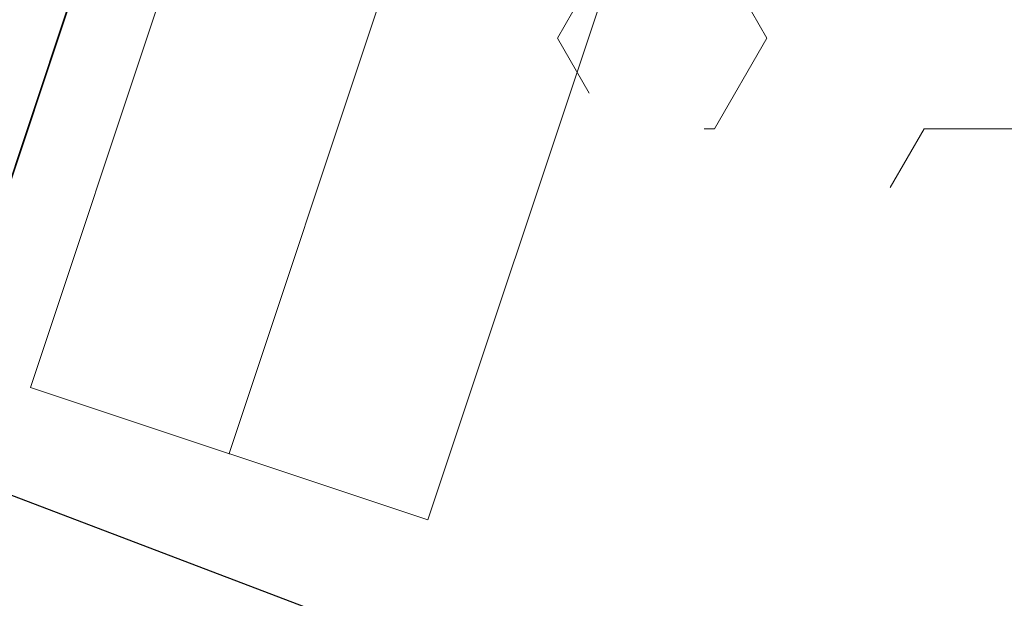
# Model space of a CAD drawing. Header units: metres. Extents: x 6599594 to 6600699, y 5687867 to 5691114.
# Tile 199 of 256: x 6599963.682 to 6599964.857, y 5688883.972 to 5688884.663. Entities that reach past the tile are written whole.
import ezdxf
from ezdxf import colors
from ezdxf.entities.mleader import LeaderData, LeaderLine
from ezdxf.math import Vec2, Vec3

# ---------------------------------------------------------------- set-up
doc = ezdxf.new("R2010")
doc.units = ezdxf.units.M
doc.header["$MEASUREMENT"] = 0
for name, pattern in [('1', [0]), ('GUK', [2, 1.5, -0.5]), ('GUZ', [1, 0.5, -0.5])]:
    doc.linetypes.add(name, pattern=pattern)
doc.layers.get('0').update_dxf_attribs({"color": 253, "linetype": 'CONTINUOUS', "lineweight": 13})
for name, color, linetype, lineweight in [('_kolor chodnik', 50, '1', 5), ('_kolor jezdnia', 4, '1', 0), ('_kolor pobocze', 211, '1', 5), ('_kolor umocn', 7, '1', 5), ('_kolor zjazdy kostka', 7, '1', 5), ('_kolor ścieżka @ 1', 10, '1', 0), ('_opis', 7, 'CONTINUOUS', 25), ('Dzialki', 130, '1', 30), ('Kontury', 252, 'GUK', 9), ('OT_Budowle', 7, 'CONTINUOUS', 0), ('Uzytki', 252, 'GUZ', 9)]:
    doc.layers.add(name, color=color, linetype=linetype, lineweight=lineweight)
doc.styles.get("Standard").update_dxf_attribs({"font": 'ARIALN.TTF', "width": 0.75, "height": 1.199999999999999})
doc.linetypes.add('L_0_29_SHX', pattern='A,0,-0.25,-0.5,-0.5,-0.5,-0.5,-0.5,-0.5,-0.5,-0.5,[7,Mapa Kielchinów 07-08-2022.shx,S=0.05,R=0,X=0,Y=0],-0.5,[8,Mapa Kielchinów 07-08-2022.shx,S=0.05,R=0,X=0,Y=0],-0.25', length=5)
pattern_1 = [(45, (0, 0), (-0.1414213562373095, 0.1414213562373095), []), (135, (0, 0), (-0.1414213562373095, -0.1414213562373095), [])]

# ---------------------------------------------------------------- blocks, each defined once
blk = doc.blocks.new('_Dot')
at = {"color": 0, "linetype": 'ByBlock', "lineweight": -2}
blk.add_line((-0.5, 0), (-1, 0), dxfattribs=at)
at = {"color": 0, "linetype": 'ByBlock', "const_width": 0.5}
blk.add_lwpolyline([(-0.25, 0, 1), (0.25, 0, 1)], format="xyb", close=True, dxfattribs=at)
blk = doc.blocks.new('L_0_29_2')
at = {"color": 0, "linetype": 'Continuous', "lineweight": 13, "flags": 128}
blk.add_lwpolyline([(0, 0.5), (0, -0.5)], dxfattribs=at)

msp = doc.modelspace()

# ---------------------------------------------------------------- hatches: boundary and pattern name
at = {"layer": '_kolor chodnik'}
h = msp.add_hatch(dxfattribs=at)
h.set_pattern_fill('ANSI37', color=256, scale=1.6)
h.set_pattern_definition(pattern_1)
h.paths.add_polyline_path([(6599849.938171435, 5688542.085872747), (6599852.232147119, 5688548.938742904), (6599853.573135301, 5688548.489851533), (6599853.827082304, 5688549.248475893), (6599851.793849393, 5688549.929093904), (6599849.895278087, 5688548.982823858), (6599847.823506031, 5688542.793750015)])
edge = h.paths.add_edge_path()
edge.add_line((6600018.106075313, 5689087.454911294), (6600022.42781917, 5689091.229234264))
edge.add_line((6600022.42781917, 5689091.229234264), (6600020.233254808, 5689093.742094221))
edge.add_line((6600020.233254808, 5689093.742094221), (6600017.159471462, 5689091.057656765))
edge.add_arc((6600023.275194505, 5689085.385140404), 8.34143334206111, 137.1531558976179, 148.8016577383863)
edge.add_line((6600016.140105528, 5689089.706021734), (6600018.106075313, 5689087.454911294))
h.paths.add_polyline_path([(6600038.501784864, 5689187.59229436), (6600037.906968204, 5689187.700586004), (6600037.638296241, 5689186.224843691), (6600038.240083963, 5689186.115282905)])
h.paths.add_polyline_path([(6600069.098302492, 5689360.276020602), (6600068.321239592, 5689360.413462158), (6600068.064048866, 5689358.936495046), (6600068.836639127, 5689358.799546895)])
h.paths.add_polyline_path([(6600082.393785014, 5689362.950258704), (6600082.941124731, 5689366.103121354), (6600081.481377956, 5689366.361351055), (6600080.923159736, 5689363.210828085)])
h.paths.add_polyline_path([(6600074.022236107, 5689388.065861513), (6600072.983907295, 5689388.249860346), (6600072.723374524, 5689386.772538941), (6600073.760538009, 5689386.588865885)])
h.paths.add_polyline_path([(6600105.602402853, 5689486.45426531), (6600106.738797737, 5689489.760539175), (6600105.28818975, 5689490.281952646), (6600104.132785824, 5689486.965912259)])
h.paths.add_polyline_path([(6600132.519778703, 5689678.737346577), (6600131.636986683, 5689678.922259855), (6600131.330470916, 5689677.453953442), (6600132.212256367, 5689677.269208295)])
h.paths.add_polyline_path([(6600156.649397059, 5689798.7449027), (6600156.48800471, 5689797.95886096), (6600157.450195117, 5689797.757316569), (6600157.615023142, 5689798.542205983)])
h.paths.add_polyline_path([(6600189.055358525, 5689948.643107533), (6600187.902868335, 5689948.884512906), (6600187.600024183, 5689947.417400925), (6600188.748131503, 5689947.176379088)])
edge = h.paths.add_edge_path()
edge.add_line((6600204.459383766, 5690032.969035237), (6600204.153258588, 5690031.227801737))
edge.add_arc((6600202.328347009, 5690027.299936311), 4.331100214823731, 41.853001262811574, 65.08011546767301, ccw=False)
edge.add_arc((6600032.903931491, 5690051.979071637), 174.020003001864, 352.8070218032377, 353.495463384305)
edge.add_arc((6600202.372679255, 5690027.343587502), 5.999999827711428, 55.12102442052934, 69.64815978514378)
edge = h.paths.add_edge_path()
edge.add_line((6600205.046027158, 5690040.265402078), (6600204.972740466, 5690038.483452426))
edge.add_arc((6600203.986269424, 5690044.401803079), 5.999999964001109, 279.4630688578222, 294.9140560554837)
edge.add_line((6600206.513819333, 5690038.960158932), (6600206.607027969, 5690041.030672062))
edge.add_arc((6600203.986269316, 5690044.401803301), 4.270000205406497, 284.3702444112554, 307.86193139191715, ccw=False)
edge = h.paths.add_edge_path()
edge.add_arc((6600203.547470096, 5690044.558759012), 6.446878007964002, 324.43500910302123, 356.20133685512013, ccw=False)
edge.add_arc((6600203.986269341, 5690044.401803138), 6.000000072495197, 323.2169970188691, 357.4193489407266)
h.paths.add_polyline_path([(6600208.910055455, 5690121.713696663), (6600208.146285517, 5690121.748120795), (6600207.125602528, 5690121.794124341), (6600209.971605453, 5690121.665851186)])
edge = h.paths.add_edge_path()
edge.add_line((6600238.769818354, 5690481.648294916), (6600240.338176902, 5690490.87374652))
edge.add_line((6600240.338176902, 5690490.87374652), (6600241.251295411, 5690510.829461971))
edge.add_line((6600241.251295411, 5690510.829461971), (6600239.524022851, 5690510.928942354))
edge.add_line((6600239.524022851, 5690510.928942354), (6600238.633343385, 5690491.167757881))
edge.add_line((6600238.633343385, 5690491.167757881), (6600234.579716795, 5690467.661262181))
edge.add_line((6600234.579716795, 5690467.661262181), (6600234.449796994, 5690464.966873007))
edge.add_arc((6600242.443669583, 5690464.607462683), 8.001948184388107, 177.4256737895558, 268.2543056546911)
edge.add_line((6600242.199903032, 5690456.609228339), (6600242.216657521, 5690457.359274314))
edge.add_line((6600242.216657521, 5690457.359274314), (6600242.305257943, 5690458.836738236))
edge.add_arc((6600242.444504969, 5690464.607952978), 5.772894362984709, 177.0298084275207, 268.6178439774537, ccw=False)
edge.add_line((6600236.679365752, 5690464.907083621), (6600236.951876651, 5690470.95443634))
edge.add_line((6600236.951876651, 5690470.95443634), (6600238.15078669, 5690478.210832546))
edge.add_line((6600238.15078669, 5690478.210832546), (6600238.769818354, 5690481.648294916))
h.paths.add_polyline_path([(6600238.769818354, 5690481.648294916), (6600238.15078669, 5690478.210832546), (6600239.670056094, 5690477.930590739), (6600240.266710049, 5690481.376366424)])
edge = h.paths.add_edge_path()
edge.add_line((6600223.366500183, 5690460.339976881), (6600223.278629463, 5690457.997544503))
edge.add_arc((6600220.967166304, 5690465.656339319), 7.999999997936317, 286.7940807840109, 300.2738222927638)
edge.add_line((6600225.000231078, 5690458.747331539), (6600225.240084, 5690461.623695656))
edge.add_arc((6600221.105749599, 5690465.648640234), 5.76999998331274, 293.06724424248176, 315.7681070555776, ccw=False)
edge = h.paths.add_edge_path()
edge.add_arc((6600220.025145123, 5690444.676291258), 5.770000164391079, 37.996647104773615, 59.94382588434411, ccw=False)
edge.add_line((6600224.572175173, 5690448.22839199), (6600224.817793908, 5690451.081798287))
edge.add_arc((6600220.025145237, 5690444.676291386), 7.999999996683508, 53.19588653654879, 68.15166733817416)
edge.add_line((6600223.00235276, 5690452.101669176), (6600222.91504296, 5690449.670427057))
edge = h.paths.add_edge_path()
edge.add_arc((6600221.105749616, 5690465.648640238), 7.999999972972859, 328.0222308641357, 357.0132597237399)
edge.add_line((6600229.094882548, 5690465.23180147), (6600229.218816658, 5690467.593604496))
edge.add_line((6600229.218816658, 5690467.593604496), (6600228.218919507, 5690467.645774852))
edge.add_line((6600228.218919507, 5690467.645774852), (6600227.891778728, 5690461.411918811))
h.paths.add_polyline_path([(6600200.980142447, 5690012.236744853), (6600202.317278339, 5690011.956662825), (6600202.522293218, 5690012.935421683), (6600201.182321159, 5690013.216097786)])
h.paths.add_polyline_path([(6600196.457878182, 5689983.98337835), (6600195.202332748, 5689984.246370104), (6600194.899091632, 5689982.777335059), (6600196.150355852, 5689982.515240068)])
edge = h.paths.add_edge_path()
edge.add_line((6600112.305909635, 5689517.991018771), (6600112.691041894, 5689519.807934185))
edge.add_line((6600112.691041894, 5689519.807934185), (6600113.245521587, 5689522.423769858))
edge.add_line((6600113.245521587, 5689522.423769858), (6600111.553124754, 5689522.782507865))
edge.add_line((6600111.553124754, 5689522.782507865), (6600107.405864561, 5689503.21722655))
edge.add_line((6600107.405864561, 5689503.21722655), (6600099.494506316, 5689480.361667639))
edge.add_line((6600099.494506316, 5689480.361667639), (6600099.182814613, 5689478.891218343))
edge.add_arc((6600107.008997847, 5689477.232359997), 8.000059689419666, 168.0325629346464, 257.7529108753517)
edge.add_line((6600105.311960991, 5689469.414366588), (6600105.784990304, 5689471.593619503))
edge.add_arc((6600107.008927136, 5689477.232314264), 5.769999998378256, 168.0321375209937, 257.7533362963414, ccw=False)
edge.add_line((6600101.364343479, 5689478.42879883), (6600101.647245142, 5689479.76342708))
edge.add_line((6600101.647245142, 5689479.76342708), (6600104.132785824, 5689486.965912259))
edge.add_line((6600104.132785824, 5689486.965912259), (6600105.28818975, 5689490.281952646))
edge.add_line((6600105.28818975, 5689490.281952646), (6600108.240043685, 5689498.809726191))
edge.add_line((6600108.240043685, 5689498.809726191), (6600112.305909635, 5689517.991018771))
h.paths.add_polyline_path([(6600136.009573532, 5689645.499114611), (6600138.333647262, 5689645.012304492), (6600138.661671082, 5689646.578318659), (6600134.869459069, 5689647.372651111)])
at = {"layer": '_kolor jezdnia'}
h = msp.add_hatch(dxfattribs=at)
h.set_pattern_fill('ANSI37', color=4, scale=3.5)
h.set_pattern_definition([(45, (0, 0), (-0.3093592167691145, 0.3093592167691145), []), (135, (0, 0), (-0.3093592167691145, -0.3093592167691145), [])])
edge = h.paths.add_edge_path()
edge.add_line((6599833.066047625, 5688539.933393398), (6599850.649511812, 5688527.983462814))
edge.add_arc((6599857.337592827, 5688536.653968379), 10.95025544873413, 169.5012687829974, 232.3548431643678, ccw=False)
edge.add_arc((6599858.085851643, 5688536.618142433), 11.69295282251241, 162.2507788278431, 169.9967502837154, ccw=False)
edge.add_line((6599846.949484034, 5688540.182754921), (6599847.823506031, 5688542.793750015))
edge.add_line((6599847.823506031, 5688542.793750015), (6599849.895278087, 5688548.982823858))
edge.add_line((6599849.895278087, 5688548.982823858), (6599852.434748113, 5688556.56906746))
edge.add_line((6599852.434748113, 5688556.56906746), (6599928.48625871, 5688783.760284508))
edge.add_line((6599928.48625871, 5688783.760284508), (6599931.025728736, 5688791.34652811))
edge.add_line((6599931.025728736, 5688791.34652811), (6599996.657773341, 5688987.411326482))
edge.add_line((6599996.657773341, 5688987.411326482), (6599999.197243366, 5688994.997570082))
edge.add_line((6599999.197243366, 5688994.997570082), (6600021.930100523, 5689062.908193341))
edge.add_line((6600021.930100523, 5689062.908193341), (6600017.620224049, 5689067.371531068))
edge.add_line((6600017.620224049, 5689067.371531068), (6600016.714558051, 5689064.654078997))
edge.add_line((6600016.714558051, 5689064.654078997), (6600012.423620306, 5689051.835617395))
edge.add_line((6600012.423620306, 5689051.835617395), (6600009.884150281, 5689044.249373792))
edge.add_line((6600009.884150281, 5689044.249373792), (6599977.53516164, 5688947.612159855))
edge.add_line((6599977.53516164, 5688947.612159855), (6599974.995691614, 5688940.025916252))
edge.add_line((6599974.995691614, 5688940.025916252), (6599942.096912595, 5688841.746295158))
edge.add_line((6599942.096912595, 5688841.746295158), (6599939.557442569, 5688834.160051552))
edge.add_line((6599939.557442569, 5688834.160051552), (6599882.679288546, 5688664.246042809))
edge.add_line((6599882.679288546, 5688664.246042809), (6599880.139818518, 5688656.659799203))
edge.add_line((6599880.139818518, 5688656.659799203), (6599852.46454386, 5688573.984527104))
edge.add_line((6599852.46454386, 5688573.984527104), (6599842.470137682, 5688544.127903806))
edge.add_arc((6599835.706422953, 5688546.652910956), 7.219660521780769, 248.5480913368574, 339.52856074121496, ccw=False)
h.paths.add_polyline_path([(6600044.653202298, 5689172.271628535), (6600046.276244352, 5689181.431901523), (6600047.759199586, 5689189.801539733), (6600051.0603021, 5689208.432603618), (6600052.368792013, 5689215.817578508), (6600054.808584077, 5689229.587499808), (6600056.11707399, 5689236.972474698), (6600057.346666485, 5689243.912161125), (6600058.655146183, 5689251.297078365), (6600058.831439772, 5689252.292060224), (6600060.098987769, 5689259.445963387), (6600060.139929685, 5689259.677035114), (6600061.407468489, 5689266.830886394), (6600072.329030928, 5689328.470998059), (6600073.637511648, 5689335.855921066), (6600077.337304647, 5689356.73715072), (6600078.820259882, 5689365.106788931), (6600081.142794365, 5689378.214921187), (6600082.538516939, 5689386.092227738), (6600095.187867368, 5689457.483787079), (6600091.082877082, 5689465.8405575), (6600089.043088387, 5689454.328211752), (6600087.870641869, 5689447.711051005), (6600087.560133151, 5689445.958573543), (6600086.562151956, 5689440.326076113), (6600082.433200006, 5689417.022719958), (6600080.95024477, 5689408.65308175), (6600077.202698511, 5689387.502337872), (6600075.719743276, 5689379.132699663), (6600073.469199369, 5689366.430874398), (6600071.986244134, 5689358.061236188), (6600069.98686466, 5689346.776955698), (6600068.591142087, 5689338.899649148), (6600065.559290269, 5689321.78820693), (6600064.163567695, 5689313.910900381), (6600059.719426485, 5689288.828650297), (6600058.323703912, 5689280.951343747), (6600057.563846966, 5689276.662793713), (6600056.168124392, 5689268.785487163), (6600054.804920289, 5689261.091711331), (6600053.409197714, 5689253.21440478), (6600053.264817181, 5689252.399536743), (6600051.869094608, 5689244.522230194), (6600051.183555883, 5689240.653124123), (6600049.787833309, 5689232.775817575), (6600046.593849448, 5689214.749319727), (6600045.198126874, 5689206.872013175), (6600044.41754409, 5689202.466488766), (6600042.934588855, 5689194.096850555), (6600036.429952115, 5689157.38538759), (6600034.946996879, 5689149.01574938), (6600030.579776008, 5689124.367629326), (6600027.529365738, 5689107.151445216), (6600024.895072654, 5689094.014582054), (6600030.583685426, 5689094.264316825), (6600032.945013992, 5689106.191885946), (6600043.170247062, 5689163.901990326)])
edge = h.paths.add_edge_path()
edge.add_line((6600111.106812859, 5689535.144351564), (6600111.256844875, 5689535.85214863))
edge.add_line((6600111.256844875, 5689535.85214863), (6600112.915748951, 5689543.678261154))
edge.add_line((6600112.915748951, 5689543.678261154), (6600117.304772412, 5689564.384094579))
edge.add_line((6600117.304772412, 5689564.384094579), (6600119.067357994, 5689572.699339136))
edge.add_line((6600119.067357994, 5689572.699339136), (6600120.087667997, 5689577.512794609))
edge.add_line((6600120.087667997, 5689577.512794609), (6600121.642890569, 5689584.849775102))
edge.add_line((6600121.642890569, 5689584.849775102), (6600128.436769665, 5689616.900852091))
edge.add_line((6600128.436769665, 5689616.900852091), (6600129.991992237, 5689624.237832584))
edge.add_line((6600129.991992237, 5689624.237832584), (6600132.660554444, 5689636.827148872))
edge.add_line((6600132.660554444, 5689636.827148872), (6600133.208838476, 5689639.444704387))
edge.add_line((6600133.208838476, 5689639.444704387), (6600134.848957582, 5689647.274775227))
edge.add_line((6600134.848957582, 5689647.274775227), (6600138.97649476, 5689666.979995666))
edge.add_line((6600138.97649476, 5689666.979995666), (6600140.51410642, 5689674.320687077))
edge.add_line((6600140.51410642, 5689674.320687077), (6600145.209128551, 5689696.735129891))
edge.add_line((6600145.209128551, 5689696.735129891), (6600146.746740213, 5689704.075821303))
edge.add_line((6600146.746740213, 5689704.075821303), (6600151.462308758, 5689726.588354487))
edge.add_line((6600151.462308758, 5689726.588354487), (6600152.999920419, 5689733.929045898))
edge.add_line((6600152.999920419, 5689733.929045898), (6600155.244070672, 5689744.642813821))
edge.add_line((6600155.244070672, 5689744.642813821), (6600156.781682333, 5689751.983505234))
edge.add_line((6600156.781682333, 5689751.983505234), (6600161.635515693, 5689775.156126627))
edge.add_line((6600161.635515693, 5689775.156126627), (6600163.378142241, 5689783.475576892))
edge.add_line((6600163.378142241, 5689783.475576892), (6600163.850769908, 5689785.731942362))
edge.add_line((6600163.850769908, 5689785.731942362), (6600167.028500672, 5689800.902704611))
edge.add_line((6600167.028500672, 5689800.902704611), (6600179.49088801, 5689860.399222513))
edge.add_line((6600179.49088801, 5689860.399222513), (6600181.233514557, 5689868.718672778))
edge.add_line((6600181.233514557, 5689868.718672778), (6600181.84713393, 5689871.648144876))
edge.add_line((6600181.84713393, 5689871.648144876), (6600183.384745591, 5689878.988836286))
edge.add_line((6600183.384745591, 5689878.988836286), (6600184.935818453, 5689886.393792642))
edge.add_line((6600184.935818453, 5689886.393792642), (6600186.575937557, 5689894.223863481))
edge.add_line((6600186.575937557, 5689894.223863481), (6600194.05133812, 5689929.912074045))
edge.add_line((6600194.05133812, 5689929.912074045), (6600195.691457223, 5689937.742144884))
edge.add_line((6600195.691457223, 5689937.742144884), (6600202.915799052, 5689972.231779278))
edge.add_line((6600202.915799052, 5689972.231779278), (6600204.555918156, 5689980.061850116))
edge.add_line((6600204.555918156, 5689980.061850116), (6600206.062781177, 5689987.255744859))
edge.add_line((6600206.062781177, 5689987.255744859), (6600207.702900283, 5689995.085815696))
edge.add_line((6600207.702900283, 5689995.085815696), (6600210.232559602, 5690007.162628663))
edge.add_line((6600210.232559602, 5690007.162628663), (6600211.694938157, 5690014.144150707))
edge.add_arc((6600028.177652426, 5690052.584442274), 187.5000004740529, 348.1696294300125, 357.4195276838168)
edge.add_line((6600215.487522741, 5690044.142720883), (6600208.310270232, 5690026.480446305))
edge.add_arc((6600032.903933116, 5690051.97907145), 177.2500013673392, 348.1696294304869, 351.7289130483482, ccw=False)
edge.add_line((6600206.38894146, 5690015.640182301), (6600205.966941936, 5690013.625519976))
edge.add_line((6600205.966941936, 5690013.625519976), (6600204.326822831, 5690005.795449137))
edge.add_line((6600204.326822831, 5690005.795449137), (6600197.076961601, 5689971.183982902))
edge.add_line((6600197.076961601, 5689971.183982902), (6600195.334335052, 5689962.864532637))
edge.add_line((6600195.334335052, 5689962.864532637), (6600193.44722506, 5689953.855305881))
edge.add_line((6600193.44722506, 5689953.855305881), (6600191.909227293, 5689946.512771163))
edge.add_line((6600191.909227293, 5689946.512771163), (6600185.496844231, 5689915.899498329))
edge.add_line((6600185.496844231, 5689915.899498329), (6600183.856521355, 5689908.068454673))
edge.add_line((6600183.856521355, 5689908.068454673), (6600182.066605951, 5689899.523243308))
edge.add_line((6600182.066605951, 5689899.523243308), (6600180.32407057, 5689891.204228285))
edge.add_line((6600180.32407057, 5689891.204228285), (6600174.320344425, 5689862.541919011))
edge.add_line((6600174.320344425, 5689862.541919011), (6600172.577809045, 5689854.222903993))
edge.add_line((6600172.577809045, 5689854.222903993), (6600163.663810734, 5689811.666703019))
edge.add_line((6600163.663810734, 5689811.666703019), (6600162.023782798, 5689803.837067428))
edge.add_line((6600162.023782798, 5689803.837067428), (6600160.924220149, 5689798.587659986))
edge.add_line((6600160.924220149, 5689798.587659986), (6600159.279208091, 5689790.734229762))
edge.add_line((6600159.279208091, 5689790.734229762), (6600157.107250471, 5689780.365115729))
edge.add_line((6600157.107250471, 5689780.365115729), (6600155.462238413, 5689772.511685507))
edge.add_line((6600155.462238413, 5689772.511685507), (6600153.380318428, 5689762.572418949))
edge.add_line((6600153.380318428, 5689762.572418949), (6600151.735124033, 5689754.718118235))
edge.add_line((6600151.735124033, 5689754.718118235), (6600148.586504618, 5689739.686336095))
edge.add_line((6600148.586504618, 5689739.686336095), (6600146.885007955, 5689731.563243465))
edge.add_line((6600146.885007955, 5689731.563243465), (6600141.75088822, 5689707.052510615))
edge.add_line((6600141.75088822, 5689707.052510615), (6600140.110896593, 5689699.223048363))
edge.add_line((6600140.110896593, 5689699.223048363), (6600133.483561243, 5689667.583574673))
edge.add_line((6600133.483561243, 5689667.583574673), (6600131.860394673, 5689659.834436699))
edge.add_line((6600131.860394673, 5689659.834436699), (6600131.740984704, 5689659.26436315))
edge.add_line((6600131.740984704, 5689659.26436315), (6600130.117814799, 5689651.515209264))
edge.add_line((6600130.117814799, 5689651.515209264), (6600127.27873359, 5689637.961189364))
edge.add_line((6600127.27873359, 5689637.961189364), (6600126.924568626, 5689636.290366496))
edge.add_line((6600126.924568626, 5689636.290366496), (6600125.166244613, 5689627.995226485))
edge.add_line((6600125.166244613, 5689627.995226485), (6600118.009503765, 5689594.232298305))
edge.add_line((6600118.009503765, 5689594.232298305), (6600116.25117975, 5689585.937158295))
edge.add_line((6600116.25117975, 5689585.937158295), (6600113.665314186, 5689573.737975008))
edge.add_line((6600113.665314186, 5689573.737975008), (6600111.898534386, 5689565.402943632))
edge.add_line((6600111.898534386, 5689565.402943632), (6600104.889982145, 5689532.339115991))
edge.add_line((6600104.889982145, 5689532.339115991), (6600103.22663594, 5689524.492047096))
edge.add_line((6600103.22663594, 5689524.492047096), (6600096.623876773, 5689493.342605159))
edge.add_line((6600096.623876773, 5689493.342605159), (6600094.968986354, 5689485.535427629))
edge.add_line((6600094.968986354, 5689485.535427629), (6600094.300101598, 5689482.379870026))
edge.add_line((6600094.300101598, 5689482.379870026), (6600099.182814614, 5689478.891218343))
edge.add_line((6600099.182814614, 5689478.891218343), (6600099.494506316, 5689480.361667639))
edge.add_line((6600099.494506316, 5689480.361667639), (6600111.106812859, 5689535.144351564))
edge = h.paths.add_edge_path()
edge.add_arc((6600239.213891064, 5690851.400367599), 10.00000000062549, -2.8342403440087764, 76.13703556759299, ccw=False)
edge.add_line((6600249.201658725, 5690850.905901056), (6600249.082723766, 5690848.503524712))
edge.add_line((6600249.082723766, 5690848.503524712), (6600247.016487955, 5690806.767468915))
edge.add_line((6600247.016487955, 5690806.767468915), (6600246.092398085, 5690789.152178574))
edge.add_line((6600246.092398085, 5690789.152178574), (6600233.768116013, 5690572.015170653))
edge.add_line((6600233.768116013, 5690572.015170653), (6600228.959056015, 5690465.296202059))
edge.add_line((6600228.959056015, 5690465.296202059), (6600234.588724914, 5690465.017134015))
edge.add_line((6600234.588724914, 5690465.017134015), (6600239.262540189, 5690571.767576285))
edge.add_line((6600239.262540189, 5690571.767576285), (6600252.50503885, 5690806.400146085))
edge.add_line((6600252.50503885, 5690806.400146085), (6600254.569211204, 5690848.094521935))
edge.add_arc((6600262.559425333, 5690847.6989487), 7.999999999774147, 76.13703557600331, 177.1657596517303, ccw=False)
edge.add_line((6600264.476229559, 5690855.465921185), (6600241.609896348, 5690861.109083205))
edge = h.paths.add_edge_path()
edge.add_line((6600250.031475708, 5690451.625307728), (6600250.231741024, 5690455.772579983))
edge.add_line((6600250.231741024, 5690455.772579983), (6600246.257763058, 5690456.417303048))
edge.add_line((6600246.257763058, 5690456.417303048), (6600242.171761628, 5690456.61060902))
edge.add_arc((6600242.563100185, 5690464.586983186), 7.985968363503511, 176.9123644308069, 267.1911945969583, ccw=False)
edge.add_line((6600234.588724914, 5690465.017134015), (6600228.959056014, 5690465.296202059))
edge.add_arc((6600220.965133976, 5690465.657286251), 8.002072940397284, 267.8289300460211, 357.413716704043, ccw=False)
edge.add_line((6600220.661989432, 5690457.660957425), (6600212.406915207, 5690458.119572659))
edge.add_line((6600212.406915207, 5690458.119572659), (6600208.431872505, 5690457.817501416))
edge.add_line((6600208.431872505, 5690457.817501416), (6600208.233912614, 5690454.548331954))
edge.add_line((6600208.233912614, 5690454.548331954), (6600212.129565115, 5690453.127270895))
edge.add_line((6600212.129565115, 5690453.127270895), (6600218.640548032, 5690452.76554962))
edge.add_line((6600218.640548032, 5690452.76554962), (6600216.486747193, 5690452.885205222))
edge.add_line((6600216.486747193, 5690452.885205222), (6600220.468905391, 5690452.663974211))
edge.add_arc((6600220.025145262, 5690444.676291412), 7.99999997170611, -0.3386579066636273, 86.8201700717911, ccw=False)
edge.add_line((6600228.025005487, 5690444.629006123), (6600227.803602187, 5690439.649256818))
edge.add_line((6600227.803602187, 5690439.649256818), (6600226.885525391, 5690435.936828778))
edge.add_line((6600226.885525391, 5690435.936828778), (6600225.534849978, 5690405.967249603))
edge.add_line((6600225.534849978, 5690405.967249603), (6600226.115199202, 5690402.187514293))
edge.add_line((6600226.115199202, 5690402.187514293), (6600213.445139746, 5690121.008786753))
edge.add_line((6600213.445139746, 5690121.008786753), (6600213.352800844, 5690118.960058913))
edge.add_line((6600213.352800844, 5690118.960058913), (6600209.980184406, 5690044.131649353))
edge.add_arc((6600203.98626942, 5690044.401803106), 5.999999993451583, 257.4162346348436, 357.41934921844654, ccw=False)
edge.add_line((6600202.679069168, 5690038.545931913), (6600201.589735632, 5690033.666039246))
edge.add_line((6600201.589735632, 5690033.666039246), (6600203.67987942, 5690033.199458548))
edge.add_arc((6600202.372679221, 5690027.343587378), 5.999999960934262, -8.27108729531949, 77.41623506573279, ccw=False)
edge.add_line((6600208.310270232, 5690026.480446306), (6600215.487522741, 5690044.142720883))
edge.add_line((6600215.487522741, 5690044.142720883), (6600216.199687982, 5690059.9446614))
edge.add_line((6600216.199687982, 5690059.9446614), (6600216.537356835, 5690067.437056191))
edge.add_line((6600216.537356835, 5690067.437056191), (6600223.893528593, 5690230.66011469))
edge.add_line((6600223.893528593, 5690230.66011469), (6600224.231197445, 5690238.152509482))
edge.add_line((6600224.231197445, 5690238.152509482), (6600233.507835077, 5690443.987992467))
edge.add_arc((6600241.499722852, 5690443.627812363), 7.999999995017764, 87.29208981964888, 177.4195277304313, ccw=False)
edge.add_line((6600241.877677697, 5690451.618879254), (6600246.021541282, 5690451.422886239))
edge.add_line((6600246.021541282, 5690451.422886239), (6600246.427694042, 5690451.44338883))
edge.add_line((6600246.427694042, 5690451.44338883), (6600246.79397003, 5690451.461878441))
edge.add_line((6600246.79397003, 5690451.461878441), (6600250.031475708, 5690451.625307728))
edge = h.paths.add_edge_path()
edge.add_line((6600007.33756506, 5689086.20374581), (6600006.980466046, 5689080.740822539))
edge.add_line((6600006.980466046, 5689080.740822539), (6600007.229745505, 5689080.720859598))
edge.add_line((6600007.229745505, 5689080.720859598), (6600008.093335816, 5689080.601653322))
edge.add_line((6600008.093335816, 5689080.601653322), (6600008.702681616, 5689080.53831051))
edge.add_arc((6600008.140193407, 5689070.554142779), 9.999999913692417, -18.557800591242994, 86.77547804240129, ccw=False)
edge.add_line((6600017.620224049, 5689067.371531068), (6600021.930100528, 5689062.908193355))
edge.add_arc((6599734.83819726, 5689159.011261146), 302.7499967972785, 341.4922000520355, 343.8640860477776)
edge.add_arc((6600034.895369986, 5689072.315877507), 9.581213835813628, 98.63328270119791, 164.5273290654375, ccw=False)
edge.add_line((6600033.457137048, 5689081.788529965), (6600033.832640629, 5689081.798737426))
edge.add_line((6600033.832640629, 5689081.798737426), (6600034.422462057, 5689082.05700874))
edge.add_line((6600034.422462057, 5689082.05700874), (6600036.833623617, 5689082.139040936))
edge.add_line((6600036.833623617, 5689082.139040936), (6600036.730225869, 5689087.148851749))
edge.add_line((6600036.730225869, 5689087.148851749), (6600036.579860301, 5689087.134303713))
edge.add_arc((6600036.479565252, 5689093.136286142), 6.002820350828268, 169.1687651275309, 270.9573417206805, ccw=False)
edge.add_line((6600030.583685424, 5689094.264316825), (6600024.895072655, 5689094.014582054))
edge.add_arc((6600015.200558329, 5689096.162123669), 9.929528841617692, 271.0943432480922, 347.5094668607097, ccw=False)
edge.add_arc((6600014.909438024, 5689089.646776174), 3.446070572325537, 264.4236009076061, 278.0194998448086, ccw=False)
edge.add_line((6600014.574573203, 5689086.217014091), (6600014.299554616, 5689086.232508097))
edge.add_line((6600014.299554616, 5689086.232508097), (6600010.474232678, 5689086.448019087))
edge.add_line((6600010.474232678, 5689086.448019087), (6600007.33756506, 5689086.20374581))
edge = h.paths.add_edge_path()
edge.add_line((6600105.490725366, 5689463.953528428), (6600106.927559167, 5689464.047234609))
edge.add_line((6600106.927559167, 5689464.047234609), (6600107.835, 5689468.66))
edge.add_line((6600107.835, 5689468.66), (6600105.311960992, 5689469.414366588))
edge.add_arc((6600107.008997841, 5689477.232359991), 8.000059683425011, 168.0325628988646, 257.75291091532, ccw=False)
edge.add_line((6600099.182814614, 5689478.891218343), (6600094.300101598, 5689482.379870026))
edge.add_arc((6600586.245114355, 5689378.104238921), 502.8750369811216, 168.032376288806, 169.9522165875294)
edge.add_line((6600091.082877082, 5689465.8405575), (6600095.187867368, 5689457.483787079))
edge.add_arc((6600103.065173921, 5689456.088064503), 8.000000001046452, 77.7533362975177, 169.9524553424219, ccw=False)
edge.add_line((6600104.762140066, 5689463.906012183), (6600105.490725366, 5689463.953528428))
at = {"layer": '_kolor pobocze'}
h = msp.add_hatch(dxfattribs=at)
h.set_pattern_fill('ANSI37', color=256, scale=1.6)
h.set_pattern_definition(pattern_1)
edge = h.paths.add_edge_path()
edge.add_line((6600035.926965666, 5689101.569442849), (6600036.046865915, 5689102.311543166))
edge.add_arc((6600058.171848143, 5689233.778275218), 133.3154772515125, 259.4578941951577, 260.4470163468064, ccw=False)
edge.add_line((6600033.780707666, 5689102.713067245), (6600032.142559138, 5689101.847662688))
edge.add_arc((6599734.838175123, 5689159.011266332), 302.7500195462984, 347.6801154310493, 349.11639019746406, ccw=False)
edge.add_arc((6600036.478170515, 5689093.133441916), 6.000000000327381, 167.68011541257, 271.5571101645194)
edge.add_line((6600036.64121064, 5689087.1356575), (6600036.730491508, 5689087.137804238))
edge.add_line((6600036.730491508, 5689087.137804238), (6600036.712463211, 5689087.887583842))
edge.add_line((6600036.712463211, 5689087.887583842), (6600036.559840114, 5689087.884077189))
edge.add_arc((6600036.482532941, 5689093.14290691), 5.259397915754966, 170.6455005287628, 270.8422131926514, ccw=False)
edge.add_arc((6600545.796425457, 5688991.216220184), 524.6691769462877, 167.9170060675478, 168.7028219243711, ccw=False)
edge.add_line((6600032.751078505, 5689101.044345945), (6600034.011432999, 5689101.917298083))
edge.add_line((6600034.011432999, 5689101.917298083), (6600035.926965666, 5689101.569442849))
edge = h.paths.add_edge_path()
edge.add_line((6600002.828843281, 5688994.032881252), (6600003.066918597, 5688994.74409159))
edge.add_line((6600003.066918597, 5688994.74409159), (6600001.227880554, 5688995.359703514))
edge.add_line((6600001.227880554, 5688995.359703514), (6600000.55876659, 5688996.702196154))
edge.add_line((6600000.55876659, 5688996.702196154), (6600022.641310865, 5689062.67011804))
edge.add_arc((6599734.838193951, 5689159.011262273), 303.5000002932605, 341.4922000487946, 343.8640860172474)
edge.add_arc((6600035.267451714, 5689072.092773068), 9.250000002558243, 91.55711016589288, 163.8640860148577, ccw=False)
edge.add_line((6600035.016098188, 5689081.339357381), (6600036.868703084, 5689081.389717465))
edge.add_line((6600036.868703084, 5689081.389717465), (6600036.850674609, 5689082.139504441))
edge.add_line((6600036.850674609, 5689082.139504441), (6600034.99571817, 5689082.089080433))
edge.add_arc((6600035.267451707, 5689072.092773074), 9.999999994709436, 91.55711014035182, 163.8640860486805)
edge.add_arc((6599734.838192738, 5689159.011262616), 302.7500015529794, 341.4922000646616, 343.8640860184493, ccw=False)
edge.add_line((6600021.930100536, 5689062.908193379), (6599999.748942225, 5688996.645678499))
edge.add_line((6599999.748942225, 5688996.645678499), (6600000.695212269, 5688994.747107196))
edge.add_line((6600000.695212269, 5688994.747107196), (6600002.828843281, 5688994.032881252))
h.paths.add_polyline_path([(6599971.7492186, 5688907.297112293), (6599971.084233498, 5688908.631320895), (6599997.822068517, 5688988.526766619), (6599999.164561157, 5688989.195880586), (6600001.003599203, 5688988.580268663), (6600001.241674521, 5688989.291479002), (6599999.108043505, 5688990.005704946), (6599997.209472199, 5688989.059434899), (6599970.270280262, 5688908.583087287), (6599971.216550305, 5688906.684515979), (6599973.350181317, 5688905.970290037), (6599973.588256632, 5688906.681500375)])
h.paths.add_polyline_path([(6599932.504667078, 5688790.060553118), (6599931.835553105, 5688791.403045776), (6599968.343406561, 5688900.4641754), (6599969.685899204, 5688901.133289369), (6599971.524937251, 5688900.517677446), (6599971.763012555, 5688901.228887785), (6599969.629381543, 5688901.94311373), (6599967.730810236, 5688900.996843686), (6599931.025728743, 5688791.34652811), (6599931.971998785, 5688789.447956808), (6599934.105629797, 5688788.73373086), (6599934.343705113, 5688789.4449412)])
at = {"layer": '_kolor umocn', "ltscale": 0.5}
h = msp.add_hatch(dxfattribs=at)
h.set_pattern_fill('HEX', color=256)
h.set_pattern_definition([(0, (-270.7389997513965, -1820.574136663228), (0, 0.2165063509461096), [0.125, -0.25]), (120, (-270.7389997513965, -1820.574136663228), (-0.1875, -0.1082531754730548), [0.1249999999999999, -0.2499999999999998]), (60, (-270.6139997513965, -1820.574136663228), (-0.1875, 0.1082531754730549), [0.125, -0.25])])
h.paths.add_polyline_path([(6599963.851215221, 5688887.044502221), (6599964.753310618, 5688886.760114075), (6599964.042698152, 5688884.678040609), (6599965.554719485, 5688884.194859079), (6599966.241745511, 5688886.23111347), (6599966.690898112, 5688886.364143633), (6599968.215114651, 5688890.664646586), (6599967.857307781, 5688891.470982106), (6599965.622863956, 5688892.337007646)])
at = {"layer": '_kolor zjazdy kostka'}
h = msp.add_hatch(dxfattribs=at)
h.set_pattern_fill('ANSI37', color=256, scale=1.6)
h.set_pattern_definition(pattern_1)
h.paths.add_polyline_path([(6600244.137440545, 5690813.934732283), (6600242.369522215, 5690814.022127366), (6600242.097568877, 5690808.528921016), (6600243.865482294, 5690808.441426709)])
h.paths.add_polyline_path([(6600247.012128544, 5690806.679412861), (6600247.442736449, 5690815.377295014), (6600247.393289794, 5690814.378518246), (6600247.113277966, 5690808.722537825)])
h.paths.add_polyline_path([(6600242.297085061, 5690788.088808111), (6600240.958726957, 5690788.155683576), (6600240.648818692, 5690782.664569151), (6600241.987258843, 5690782.599147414)])
h.paths.add_polyline_path([(6600245.558275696, 5690780.919298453), (6600246.037231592, 5690789.405686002), (6600244.985820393, 5690788.453468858), (6600244.612601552, 5690781.981345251)])
h.paths.add_polyline_path([(6600241.348405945, 5690723.711515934), (6600242.272017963, 5690722.691689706), (6600242.749709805, 5690731.155680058), (6600241.698138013, 5690730.203317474), (6600241.472690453, 5690726.27550499)])
h.paths.add_polyline_path([(6600225.772794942, 5690394.589141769), (6600224.731429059, 5690393.637598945), (6600224.461246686, 5690387.644646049), (6600225.412923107, 5690386.603142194)])
h.paths.add_polyline_path([(6600223.012390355, 5690333.280720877), (6600223.372595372, 5690341.272607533), (6600222.32835346, 5690340.318436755), (6600222.058239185, 5690334.324941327)])
h.paths.add_polyline_path([(6600215.496388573, 5690166.390602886), (6600215.856593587, 5690174.382489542), (6600214.812834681, 5690173.428760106), (6600214.542018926, 5690167.435062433)])
h.paths.add_polyline_path([(6600212.446537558, 5690121.053392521), (6600213.399499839, 5690120.010473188), (6600213.788744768, 5690128.503024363), (6600212.745135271, 5690127.54943145)])
h.paths.add_polyline_path([(6600209.977420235, 5690121.665589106), (6600210.225142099, 5690127.162117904), (6600207.346107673, 5690127.291879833), (6600207.119593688, 5690121.794395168)])
h.paths.add_polyline_path([(6600207.950178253, 5690070.725854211), (6600204.880846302, 5690070.828947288), (6600204.643784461, 5690065.333808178), (6600207.702521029, 5690065.204598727)])
h.paths.add_polyline_path([(6600200.981479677, 5690012.236464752), (6600199.969248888, 5690007.339980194), (6600201.282587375, 5690007.064882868), (6600202.31726072, 5690011.956666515)])
h.paths.add_polyline_path([(6600193.613960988, 5689970.406358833), (6600192.398010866, 5689970.660657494), (6600191.286205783, 5689965.274578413), (6600192.486379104, 5689965.023185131)])
h.paths.add_polyline_path([(6600189.061271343, 5689948.671423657), (6600189.98413328, 5689953.050774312), (6600188.818902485, 5689953.32186217), (6600187.908781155, 5689948.91282903)])
h.paths.add_polyline_path([(6600180.976201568, 5689915.317449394), (6600179.952861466, 5689910.421322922), (6600181.008474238, 5689910.200199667), (6600182.033843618, 5689915.09540201)])
h.paths.add_polyline_path([(6600176.508279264, 5689893.538690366), (6600177.476023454, 5689893.335973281), (6600178.603605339, 5689898.719146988), (6600177.636002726, 5689898.922290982)])
h.paths.add_polyline_path([(6600179.28182965, 5689859.401159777), (6600180.522246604, 5689860.211927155), (6600181.057490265, 5689860.561775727), (6600183.598022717, 5689860.029600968), (6600184.726606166, 5689865.412570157), (6600182.186324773, 5689865.943033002), (6600181.604764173, 5689866.832779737), (6600181.024456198, 5689867.720610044)])
h.paths.add_polyline_path([(6600160.200810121, 5689810.862606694), (6600159.232772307, 5689811.065842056), (6600158.207991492, 5689806.171529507), (6600159.175735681, 5689805.968812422)])
h.paths.add_polyline_path([(6600156.49391753, 5689797.987177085), (6600155.463416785, 5689793.068691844), (6600156.431160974, 5689792.865974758), (6600157.461419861, 5689797.784520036)])
edge = h.paths.add_edge_path()
edge.add_arc((6600173.111981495, 5689800.679690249), 5.999999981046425, 204.673115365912, 239.5411154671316, ccw=False)
edge.add_arc((6600173.162096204, 5689800.685330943), 6.047914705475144, 168.3203586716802, 204.5234866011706, ccw=False)
edge.add_line((6600167.239404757, 5689801.9096668), (6600163.651667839, 5689784.781499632))
edge.add_arc((6600169.524220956, 5689783.551410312), 5.999999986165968, 139.2146049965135, 168.1696294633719, ccw=False)
edge.add_arc((6600169.524220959, 5689783.551410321), 5.999999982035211, 96.80962310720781, 139.2146050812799, ccw=False)
edge.add_line((6600168.812796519, 5689789.509083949), (6600170.070461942, 5689795.507731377))
h.paths.add_polyline_path([(6600163.526364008, 5689776.866746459), (6600166.051243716, 5689776.337874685), (6600167.179826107, 5689781.720838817), (6600164.653945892, 5689782.249920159), (6600163.941148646, 5689783.340449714), (6600163.493329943, 5689784.025580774), (6600161.750703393, 5689775.706130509), (6600162.438017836, 5689776.155376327)])
h.paths.add_polyline_path([(6600152.614191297, 5689774.643430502), (6600153.639138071, 5689779.536616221), (6600152.646757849, 5689779.744928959), (6600151.646447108, 5689774.846147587)])
h.paths.add_polyline_path([(6600150.121074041, 5689767.466820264), (6600148.177624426, 5689758.16795459), (6600149.115997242, 5689757.971390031), (6600151.066362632, 5689767.268392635)])
h.paths.add_polyline_path([(6600142.970741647, 5689739.332500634), (6600141.888449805, 5689734.142420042), (6600144.036614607, 5689733.695518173), (6600145.123068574, 5689738.882330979)])
h.paths.add_polyline_path([(6600136.256357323, 5689701.052153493), (6600137.154085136, 5689700.864096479), (6600138.287960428, 5689706.274871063), (6600137.386492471, 5689706.464182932)])
h.paths.add_polyline_path([(6600130.081494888, 5689667.099389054), (6600129.212847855, 5689667.281639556), (6600128.083282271, 5689661.898895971), (6600128.953953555, 5689661.716447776)])
h.paths.add_polyline_path([(6600128.397394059, 5689659.030340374), (6600127.554144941, 5689659.207226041), (6600126.49340855, 5689653.810049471), (6600127.269860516, 5689653.647397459)])
h.paths.add_polyline_path([(6600134.990411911, 5689640.633636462), (6600137.30714639, 5689640.148363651), (6600138.339560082, 5689645.040620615), (6600136.015486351, 5689645.500958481), (6600135.435178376, 5689646.388788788), (6600134.8548704, 5689647.276619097), (6600133.214751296, 5689639.446548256), (6600134.102581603, 5689640.026856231)])
h.paths.add_polyline_path([(6600122.164164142, 5689634.294831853), (6600121.024067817, 5689628.914244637), (6600122.015114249, 5689628.705875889), (6600123.155614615, 5689634.086346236)])
h.paths.add_polyline_path([(6600114.54207576, 5689593.450769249), (6600113.493359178, 5689593.398339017), (6600112.364315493, 5689588.045694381), (6600113.29076438, 5689587.54753241)])
h.paths.add_polyline_path([(6600110.194543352, 5689572.941097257), (6600109.20781945, 5689573.148880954), (6600108.067717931, 5689567.768269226), (6600109.05014319, 5689567.535215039)])
h.paths.add_polyline_path([(6600119.083213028, 5689565.540446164), (6600119.089125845, 5689565.542290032), (6600121.462438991, 5689565.065690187), (6600122.598093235, 5689570.447168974), (6600120.229622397, 5689570.949214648), (6600119.651446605, 5689571.8119627), (6600119.073270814, 5689572.727655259), (6600117.310757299, 5689564.412754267)])
h.paths.add_polyline_path([(6600101.698666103, 5689532.937884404), (6600100.730666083, 5689533.141679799), (6600099.694214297, 5689528.250234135), (6600100.669121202, 5689528.045267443)])
h.paths.add_polyline_path([(6600094.064021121, 5689496.827028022), (6600093.080194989, 5689497.033910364), (6600092.036590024, 5689492.143967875), (6600093.038865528, 5689491.933250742)])
h.paths.add_polyline_path([(6600083.709836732, 5689453.74980843), (6600082.738586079, 5689448.336231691), (6600084.647281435, 5689448.027407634), (6600085.606840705, 5689453.416583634)])
h.paths.add_polyline_path([(6600084.434394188, 5689446.82589514), (6600083.348896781, 5689447.018140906), (6600082.567374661, 5689442.58660872), (6600083.649300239, 5689442.394910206)])
h.paths.add_polyline_path([(6600078.04194071, 5689410.721110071), (6600078.996952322, 5689416.137564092), (6600078.054833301, 5689416.304853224), (6600077.111232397, 5689410.886043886)])
h.paths.add_polyline_path([(6600072.911565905, 5689386.768652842), (6600071.960466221, 5689381.312635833), (6600072.800073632, 5689381.16322159), (6600073.766450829, 5689386.590709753)])
h.paths.add_polyline_path([(6600082.887400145, 5689379.432062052), (6600085.278102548, 5689379.03494316), (6600086.160383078, 5689383.956496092), (6600083.759726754, 5689384.355378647), (6600083.152078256, 5689385.224725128), (6600082.544429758, 5689386.094071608), (6600081.148707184, 5689378.216765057), (6600082.018053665, 5689378.824413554)])
h.paths.add_polyline_path([(6600080.731401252, 5689363.247695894), (6600080.041469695, 5689363.369939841), (6600079.433821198, 5689364.239286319), (6600078.8261727, 5689365.1086328), (6600077.343217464, 5689356.73899459), (6600078.212563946, 5689357.346643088), (6600079.081910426, 5689357.954291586), (6600081.429189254, 5689357.564866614), (6600082.388748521, 5689362.980514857)])
h.paths.add_polyline_path([(6600069.104215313, 5689360.304336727), (6600070.063917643, 5689365.720487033), (6600069.2708267, 5689365.861009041), (6600068.327152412, 5689360.441778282)])
h.paths.add_polyline_path([(6600066.550616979, 5689345.891799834), (6600065.546169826, 5689346.069805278), (6600064.677796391, 5689341.145792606), (6600065.678290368, 5689340.968483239)])
h.paths.add_polyline_path([(6600061.138656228, 5689321.077501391), (6600060.270282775, 5689316.15348863), (6600061.250715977, 5689315.979734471), (6600062.127590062, 5689320.902245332)])
h.paths.add_polyline_path([(6600055.325252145, 5689288.11325564), (6600054.456878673, 5689283.189242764), (6600055.410852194, 5689283.020177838), (6600056.283178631, 5689287.917022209)])
h.paths.add_polyline_path([(6600048.045675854, 5689182.819289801), (6600050.371939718, 5689182.407116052), (6600051.31444535, 5689187.67761207), (6600048.980409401, 5689188.064690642), (6600048.372760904, 5689188.934037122), (6600047.765112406, 5689189.803383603), (6600046.306982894, 5689181.603992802), (6600046.972918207, 5689182.069462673)])
h.paths.add_polyline_path([(6600040.943690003, 5689201.374141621), (6600039.339175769, 5689201.66987967), (6600038.429882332, 5689196.244216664), (6600039.984130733, 5689195.958493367)])
h.paths.add_polyline_path([(6600032.993704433, 5689156.473759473), (6600032.278185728, 5689156.600537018), (6600031.299242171, 5689151.188930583), (6600032.034145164, 5689151.058111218)])
h.paths.add_polyline_path([(6600026.309179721, 5689123.603833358), (6600025.417362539, 5689118.683970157), (6600026.271201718, 5689118.532684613), (6600027.143528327, 5689123.456001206)])
h.paths.add_polyline_path([(6600013.302986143, 5689054.462576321), (6600015.842456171, 5689062.048819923), (6600014.576741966, 5689061.417973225), (6600012.672139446, 5689055.728290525)])
h.paths.add_polyline_path([(6599974.547216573, 5688938.686171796), (6599977.086686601, 5688946.272415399), (6599975.820972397, 5688945.641568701), (6599973.916369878, 5688939.951886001)])
h.paths.add_polyline_path([(6599942.102825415, 5688841.748139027), (6599940.837111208, 5688841.117292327), (6599938.932508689, 5688835.427609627), (6599939.563355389, 5688834.161895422)])
h.paths.add_polyline_path([(6599882.685201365, 5688664.247886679), (6599881.419487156, 5688663.617039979), (6599879.514884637, 5688657.927357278), (6599880.145731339, 5688656.661643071)])
h.paths.add_polyline_path([(6599851.799762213, 5688549.930937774), (6599853.832995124, 5688549.250319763), (6599855.42016389, 5688553.991722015), (6599853.386930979, 5688554.672340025), (6599852.913795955, 5688555.621625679), (6599852.440660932, 5688556.570911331), (6599849.901190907, 5688548.984667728)])
h.paths.add_polyline_path([(6600233.581687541, 5690586.458647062), (6600234.520016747, 5690585.337735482), (6600234.976631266, 5690593.428266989), (6600233.922640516, 5690592.499827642)])
h.paths.add_polyline_path([(6600231.72837122, 5690526.750719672), (6600230.676277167, 5690525.793817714), (6600230.420013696, 5690519.782861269), (6600231.363586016, 5690518.655686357)])
h.paths.add_polyline_path([(6600237.577122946, 5690639.505119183), (6600236.516490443, 5690638.540451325), (6600236.176926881, 5690632.541599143), (6600237.1204992, 5690631.41442423)])
h.paths.add_polyline_path([(6600238.927801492, 5690681.139540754), (6600239.8637879, 5690680.021427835), (6600240.320411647, 5690688.112122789), (6600239.268317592, 5690687.155220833)])
h.paths.add_polyline_path([(6600218.12228406, 5690224.814875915), (6600217.079933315, 5690223.86243318), (6600216.809648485, 5690217.865326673), (6600217.762143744, 5690216.822918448)])
h.paths.add_polyline_path([(6600219.363739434, 5690274.535639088), (6600220.31588625, 5690273.493612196), (6600220.675810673, 5690281.480778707), (6600219.633750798, 5690280.528598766)])
h.paths.add_polyline_path([(6600168.759867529, 5689856.554734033), (6600169.729143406, 5689856.3516961), (6600170.857343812, 5689861.737822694), (6600169.889741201, 5689861.940966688)])
h.paths.add_polyline_path([(6600168.841833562, 5689852.115601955), (6600167.871405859, 5689852.319339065), (6600166.844894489, 5689847.425845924), (6600167.816759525, 5689847.221809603)])
at = {"layer": '_kolor ścieżka @ 1'}
h = msp.add_hatch(dxfattribs=at)
h.set_pattern_fill('ANSI37', color=10, scale=1.8)
h.set_pattern_definition([(45, (0, 0), (-0.1590990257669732, 0.1590990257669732), []), (135, (0, 0), (-0.1590990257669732, -0.1590990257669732), [])])
edge = h.paths.add_edge_path()
edge.add_line((6599877.145262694, 5688659.244027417), (6599854.614951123, 5688591.938475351))
edge.add_line((6599854.614951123, 5688591.938475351), (6599854.214414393, 5688589.387325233))
edge.add_line((6599854.214414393, 5688589.387325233), (6599839.435327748, 5688545.233719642))
edge.add_arc((6599834.523035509, 5688547.748213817), 5.518450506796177, 246.51508714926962, 332.8930934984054, ccw=False)
edge.add_line((6599832.323891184, 5688542.686883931), (6599836.925902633, 5688539.594394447))
edge.add_arc((6599835.881373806, 5688546.52869976), 7.012533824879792, 278.5661808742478, 339.9794081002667)
edge.add_line((6599842.470137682, 5688544.127903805), (6599857.359687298, 5688588.607952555))
edge.add_line((6599857.359687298, 5688588.607952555), (6599857.303782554, 5688591.591210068))
edge.add_line((6599857.303782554, 5688591.591210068), (6599879.508971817, 5688657.925513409))
edge.add_line((6599879.508971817, 5688657.925513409), (6599879.193548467, 5688658.558370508))
edge.add_line((6599879.193548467, 5688658.558370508), (6599877.145262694, 5688659.244027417))
h.paths.add_polyline_path([(6599879.193548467, 5688658.558370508), (6599879.508971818, 5688657.925513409), (6599881.413574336, 5688663.615196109), (6599880.780717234, 5688663.299772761), (6599878.732431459, 5688663.985429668), (6599877.145262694, 5688659.244027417)])
h.paths.add_polyline_path([(6599938.92659587, 5688835.425765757), (6599938.611172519, 5688836.058622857), (6599936.562886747, 5688836.744279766), (6599878.732431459, 5688663.985429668), (6599880.780717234, 5688663.299772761), (6599881.413574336, 5688663.615196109)])
h.paths.add_polyline_path([(6599974.364844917, 5688941.291630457), (6599974.049421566, 5688941.924487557), (6599972.001135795, 5688942.610144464), (6599936.562886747, 5688836.744279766), (6599938.611172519, 5688836.058622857), (6599938.92659587, 5688835.425765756)])
h.paths.add_polyline_path([(6599974.049421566, 5688941.924487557), (6599974.364844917, 5688941.291630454), (6600009.253303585, 5689045.515087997), (6600008.937880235, 5689046.147945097), (6600006.889594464, 5689046.833602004), (6599972.001135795, 5688942.610144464)])
h.paths.add_polyline_path([(6600008.937880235, 5689046.147945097), (6600009.253303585, 5689045.515087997), (6600011.157906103, 5689051.204770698), (6600010.525049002, 5689050.889347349), (6600008.476763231, 5689051.575004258), (6600006.889594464, 5689046.833602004)])
edge = h.paths.add_edge_path()
edge.add_arc((6599858.085851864, 5688536.618142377), 11.69295304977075, 162.2507788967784, 169.9967501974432)
edge.add_line((6599846.570656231, 5688538.649255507), (6599849.824991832, 5688528.706403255))
edge.add_line((6599849.824991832, 5688528.706403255), (6599853.13552, 5688528.731057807))
edge.add_line((6599853.13552, 5688528.731057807), (6599849.868997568, 5688538.728963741))
edge.add_line((6599849.868997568, 5688538.728963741), (6599850.886451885, 5688541.768438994))
edge.add_line((6599850.886451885, 5688541.768438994), (6599849.938171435, 5688542.085872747))
edge.add_line((6599849.938171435, 5688542.085872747), (6599847.823506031, 5688542.793750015))
edge.add_line((6599847.823506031, 5688542.793750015), (6599846.949484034, 5688540.182754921))
edge = h.paths.add_edge_path()
edge.add_arc((6600008.743460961, 5689068.123037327), 7.659999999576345, 341.4922000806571, 372.1491631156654)
edge.add_line((6600016.231900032, 5689069.735141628), (6600014.371922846, 5689078.374983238))
edge.add_arc((6600008.140193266, 5689070.554142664), 10.00000004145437, 51.45178747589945, 78.26461791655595)
edge.add_line((6600010.174112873, 5689080.345116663), (6600010.018184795, 5689077.57739322))
edge.add_arc((6600009.814745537, 5689075.098871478), 2.486856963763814, 14.594442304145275, 85.30763078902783, ccw=False)
edge.add_line((6600012.221360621, 5689075.725498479), (6600013.747330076, 5689068.63716722))
edge.add_line((6600013.747330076, 5689068.63716722), (6600013.596857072, 5689066.921144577))
edge.add_line((6600013.596857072, 5689066.921144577), (6600008.476763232, 5689051.575004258))
edge.add_line((6600008.476763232, 5689051.575004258), (6600010.525049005, 5689050.889347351))
edge.add_line((6600010.525049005, 5689050.889347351), (6600011.157906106, 5689051.204770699))
edge.add_line((6600011.157906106, 5689051.204770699), (6600016.007289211, 5689065.69149478))

# ---------------------------------------------------------------- linework, layer by layer
msp.add_point((6599963.932, 5688884.144999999))
at = {"layer": 'Dzialki', "linetype": 'CONTINUOUS'}
msp.add_line((6599862.41, 5688580.589999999), (6600029.36, 5689081.599999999), dxfattribs=at)
at = {"layer": 'Kontury', "flags": 128}
msp.add_lwpolyline([(6599964.37, 5688886.570000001), (6599896.49, 5688682.87)], dxfattribs=at)
at = {"layer": 'OT_Budowle', "linetype": 'CONTINUOUS'}
for p, q in [((6599964.8368222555, 5688887.651036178), (6599963.6948222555, 5688884.224036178)), ((6599965.3111777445, 5688887.49296382), (6599964.169177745, 5688884.06596382))]:
    msp.add_line(p, q, dxfattribs=at)
at = {"layer": 'OT_Budowle', "linetype": 'L_0_29_SHX'}
msp.add_line((6599965.074, 5688887.571999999), (6599963.932, 5688884.144999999), dxfattribs=at)
at = {"layer": 'Uzytki', "flags": 128}
msp.add_lwpolyline([(6599964.37, 5688886.570000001), (6599896.49, 5688682.87)], dxfattribs=at)

# ---------------------------------------------------------------- block references
at = {"layer": 'OT_Budowle', "linetype": 'Continuous', "xscale": 0.5, "yscale": 0.5, "zscale": 0.5, "rotation": 71.57}
msp.add_blockref('L_0_29_2', (6599963.932, 5688884.144999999), dxfattribs=at)

# ---------------------------------------------------------------- leaders
at = {"layer": '_opis'}
ml = msp.add_multileader_mtext('Standard', dxfattribs=at)
ml.set_content('proj. przepust nr 6 HDPE %%C800 L=12m', color=256)
ml.set_leader_properties()
ml.set_arrow_properties(name='DOT')
ml.build(insert=Vec2(0, 0))
ml.multileader.update_dxf_attribs({"dogleg_length": 2, "arrow_head_size": 0.3})
ctx = ml.context
ctx.base_point, ctx.char_height, ctx.arrow_head_size, ctx.landing_gap_size, ctx.plane_origin = Vec3(6599970.781745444, 5688889.521378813), 1.199999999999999, 0.3, 0.6, Vec3(6599955.789099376, 5688905.781279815)
ctx.attachment_type = 2
notes = []
notes.append((ctx, [(1, (1, 1, 0), (6599968.781745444, 5688889.521378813), (1, 0), 2, [(0, [(6599962.34220747, 5688886.334719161)], 0, [])])]))
ctx.mtext.insert, ctx.mtext.rotation, ctx.mtext.flow_direction = Vec3(6599971.381745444, 5688890.297777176), -4.415683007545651, 5
ml = msp.add_multileader_mtext('Standard', dxfattribs=at)
ml.set_content('Proj. bariera stalowa U-14a\\PN2W1\\PL= p.4m+4m+k.4m', color=256)
ml.set_leader_properties()
ml.set_arrow_properties(name='DOT')
ml.build(insert=Vec2(0, 0))
ml.multileader.update_dxf_attribs({"dogleg_length": 2, "arrow_head_size": 0.3})
ctx = ml.context
ctx.base_point, ctx.char_height, ctx.arrow_head_size, ctx.landing_gap_size, ctx.plane_origin = Vec3(6599970.175237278, 5688882.383875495), 1.199999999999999, 0.3, 0.6, Vec3(6599955.46146778, 5688902.364550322)
ctx.attachment_type = 2
notes.append((ctx, [(1, (1, 1, 0), (6599968.175237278, 5688882.383875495), (1, 0), 2, [(0, [(6599963.234, 5688884.262)], 0, [])])]))
ctx.mtext.insert, ctx.mtext.rotation, ctx.mtext.flow_direction = Vec3(6599970.775237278, 5688883.152906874), -4.415683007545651, 5
for ctx, leaders in notes:
    for number, flags, end, landing, length, lines in leaders:
        leader = LeaderData()
        leader.index, (leader.has_last_leader_line, leader.has_dogleg_vector, leader.attachment_direction) = number, flags
        leader.last_leader_point, leader.dogleg_vector, leader.dogleg_length = Vec3(end), Vec3(landing), length
        for number, points, colour, breaks in lines:
            line = LeaderLine()
            line.index, line.vertices, line.color, line.breaks = number, Vec3.list(points), colors.encode_raw_color(colour), breaks
            leader.lines.append(line)
        ctx.leaders.append(leader)

doc.saveas('drawing.dxf')
